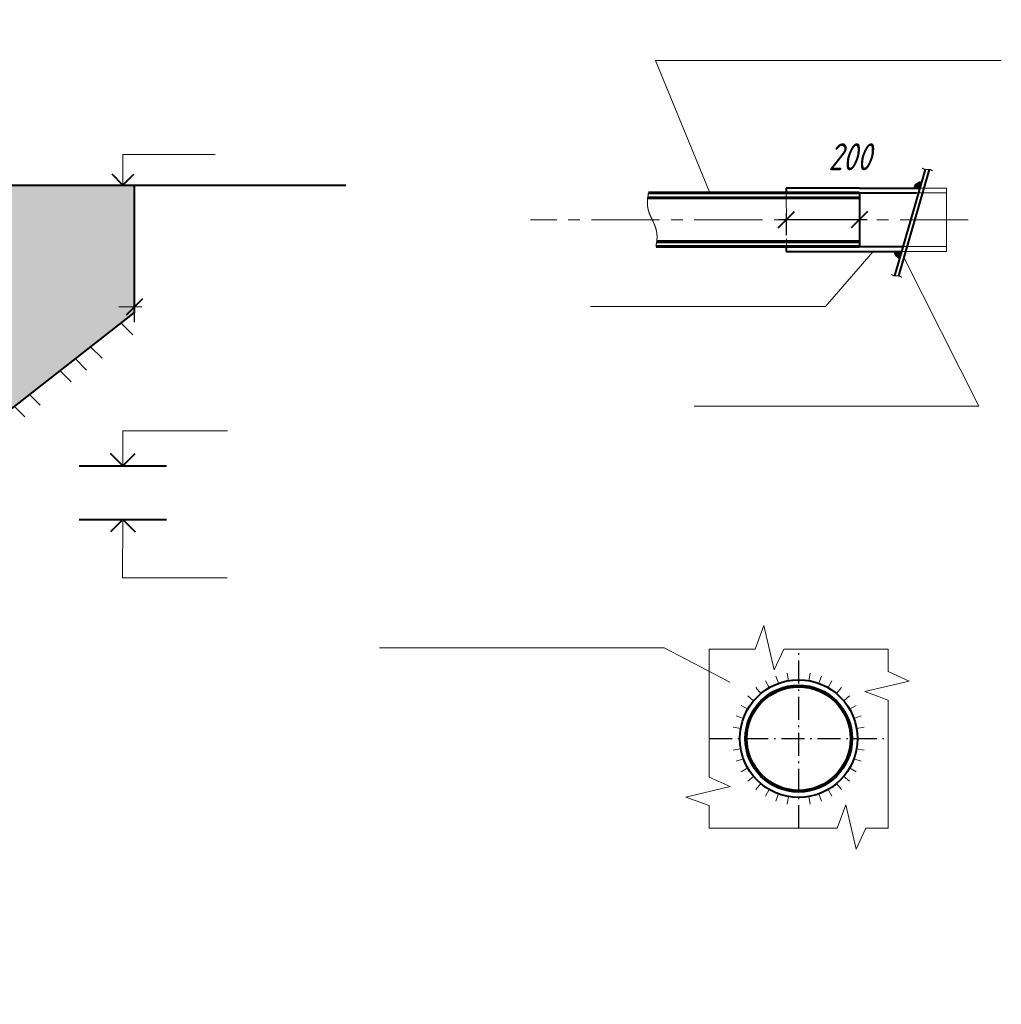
# Model space of a CAD drawing. Header units: millimetres. Extents: x 0 to 594, y 0 to 420.
# Tile 4 of 7: x 245 to 373, y 120 to 248. Entities that reach past the tile are written whole.
import ezdxf

# ---------------------------------------------------------------- set-up
doc = ezdxf.new("R2010")
doc.units = ezdxf.units.MM
for name, pattern in [('K5LT32771', [0]), ('K5LT32774', [4.7, 3, -0.75, 0.2, -0.75]), ('K5LT_AXLED', [13.385, 8.885, -1.5, 1.5, -1.5]), ('K5LT_BASIC', [0]), ('K5LT_DASHED', [6, 4, -2]), ('K5LT_THIN', [0]), ('K5LT_THIN_INCLUDED_TO_HATCHING', [0])]:
    doc.linetypes.add(name, pattern=pattern)
doc.styles.add('KDIMTEXTSTYLE', font='GOST_AU.SHX', dxfattribs={"width": 0.96, "oblique": 15, "height": 5})
doc.dimstyles.new('KDIMSTYLE (0.01)', dxfattribs={"dimtxt": 5, "dimasz": 1, "dimexe": 2, "dimexo": 0, "dimgap": 1, "dimtad": 1, "dimlfac": 100, "dimtxsty": 'KDIMTEXTSTYLE', "dimsah": 1, "dimcen": 0, "dimdle": 1, "dimadec": 0, "dimazin": 0, "dimtfac": 0.667, "dimtmove": 0, "dimatfit": 3, "dimfxl": 0, "dimtvp": 1, "dimtolj": 1, "dimtzin": 0, "dimarcsym": 0})
pattern_1 = [(-45, (0, 0), (0.0353553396, 0.0353553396), [])]

# ---------------------------------------------------------------- blocks, each defined once
blk = doc.blocks.new('U32')
at = {"color": 7, "linetype": 'K5LT32771', "lineweight": 18}
for p, q in [((259.6, 207.09), (258.08, 208.61)), ((255.59, 204.03), (254.11, 205.51)), ((253.58, 202.5), (252.13, 203.96)), ((250.14, 202.41), (251.57, 200.98)), ((246.17, 199.31), (247.55, 197.92)), ((244.19, 197.75), (245.55, 196.4))]:
    blk.add_line(p, q, dxfattribs=at)
blk = doc.blocks.new('KDIMARROW_03')
at = {"color": 0, "linetype": 'K5LT_BASIC', "lineweight": 40}
blk.add_line((-1.06, -1.06), (1.06, 1.06), dxfattribs=at)
at = {"color": 0, "linetype": 'K5LT_THIN', "lineweight": 18}
for q in [(-1, 0), (2, 0)]:
    blk.add_line((0, 0), q, dxfattribs=at)
blk = doc.blocks.new('U54')
at = {"color": 7, "linetype": 'K5LT_THIN_INCLUDED_TO_HATCHING', "lineweight": 18}
for p, q in [((326.67, 225.43), (326.66, 225.41)), ((326.68, 225.49), (326.67, 225.47)), ((326.67, 225.47), (326.67, 225.45)), ((326.67, 225.45), (326.67, 225.43)), ((326.69, 225.55), (326.68, 225.53)), ((326.68, 225.53), (326.68, 225.51)), ((326.68, 225.51), (326.68, 225.49)), ((326.56, 224.54), (326.55, 224.52)), ((326.55, 224.52), (326.55, 224.5)), ((326.55, 224.5), (326.55, 224.48)), ((326.55, 224.48), (326.55, 224.46)), ((326.55, 224.46), (326.55, 224.44)), ((326.55, 224.44), (326.55, 224.42)), ((326.55, 224.42), (326.55, 224.4)), ((326.55, 224.4), (326.55, 224.38)), ((326.55, 224.38), (326.55, 224.36)), ((326.55, 224.36), (326.55, 224.34)), ((326.55, 224.34), (326.55, 224.32)), ((326.55, 224.32), (326.55, 224.3)), ((326.55, 224.3), (326.55, 224.28)), ((326.55, 224.28), (326.55, 224.26)), ((326.55, 224.26), (326.55, 224.24)), ((326.55, 224.24), (326.55, 224.22)), ((326.55, 224.22), (326.55, 224.2)), ((326.55, 224.2), (326.55, 224.18)), ((326.55, 224.18), (326.55, 224.16)), ((326.55, 224.16), (326.55, 224.14)), ((326.55, 224.14), (326.55, 224.12)), ((326.57, 224.69), (326.56, 224.67)), ((326.56, 224.67), (326.56, 224.64)), ((326.56, 224.64), (326.56, 224.62)), ((326.56, 224.62), (326.56, 224.6)), ((326.56, 224.6), (326.56, 224.58)), ((326.56, 224.58), (326.56, 224.56)), ((326.56, 224.56), (326.56, 224.54)), ((326.58, 224.79), (326.57, 224.77)), ((326.57, 224.77), (326.57, 224.75)), ((326.57, 224.75), (326.57, 224.73)), ((326.57, 224.73), (326.57, 224.71)), ((326.57, 224.71), (326.57, 224.69)), ((326.59, 224.89), (326.58, 224.87)), ((326.58, 224.87), (326.58, 224.85)), ((326.58, 224.85), (326.58, 224.83)), ((326.58, 224.83), (326.58, 224.81)), ((326.58, 224.81), (326.58, 224.79)), ((326.6, 224.97), (326.59, 224.95)), ((326.59, 224.95), (326.59, 224.93)), ((326.59, 224.93), (326.59, 224.91)), ((326.59, 224.91), (326.59, 224.89)), ((326.61, 225.03), (326.6, 225.01)), ((326.6, 225.01), (326.6, 224.99)), ((326.6, 224.99), (326.6, 224.97)), ((326.62, 225.12), (326.61, 225.1)), ((326.61, 225.1), (326.61, 225.08)), ((326.61, 225.08), (326.61, 225.06)), ((326.61, 225.06), (326.61, 225.03)), ((326.63, 225.18), (326.62, 225.16)), ((326.62, 225.16), (326.62, 225.14)), ((326.62, 225.14), (326.62, 225.12)), ((326.64, 225.24), (326.63, 225.22)), ((326.63, 225.22), (326.63, 225.2)), ((326.63, 225.2), (326.63, 225.18)), ((326.65, 225.3), (326.64, 225.28)), ((326.64, 225.28), (326.64, 225.26)), ((326.64, 225.26), (326.64, 225.24)), ((326.66, 225.36), (326.65, 225.34)), ((326.65, 225.34), (326.65, 225.32)), ((326.65, 225.32), (326.65, 225.3)), ((326.66, 225.41), (326.66, 225.39)), ((326.66, 225.39), (326.66, 225.36)), ((326.55, 224.12), (326.55, 224.1)), ((326.55, 224.1), (326.55, 224.08)), ((326.55, 224.08), (326.55, 224.06)), ((326.55, 224.06), (326.55, 224.04)), ((326.55, 224.04), (326.56, 224.02)), ((326.56, 224.02), (326.56, 224)), ((326.56, 224), (326.56, 223.98)), ((326.56, 223.98), (326.56, 223.96)), ((326.56, 223.96), (326.56, 223.94)), ((326.56, 223.94), (326.56, 223.92)), ((326.56, 223.92), (326.56, 223.9)), ((326.56, 223.9), (326.57, 223.88)), ((326.57, 223.88), (326.57, 223.86)), ((326.57, 223.86), (326.57, 223.84)), ((326.57, 223.84), (326.57, 223.82)), ((326.57, 223.82), (326.58, 223.8)), ((326.58, 223.8), (326.58, 223.78)), ((326.58, 223.78), (326.58, 223.76)), ((326.58, 223.76), (326.58, 223.74)), ((326.58, 223.74), (326.59, 223.72)), ((326.59, 223.72), (326.59, 223.7)), ((326.59, 223.7), (326.59, 223.68)), ((326.59, 223.68), (326.6, 223.66)), ((326.6, 223.66), (326.6, 223.64)), ((326.6, 223.64), (326.6, 223.62)), ((326.6, 223.62), (326.61, 223.6)), ((326.61, 223.6), (326.61, 223.58)), ((326.61, 223.58), (326.61, 223.56)), ((326.61, 223.56), (326.62, 223.54)), ((326.62, 223.54), (326.62, 223.52)), ((326.62, 223.52), (326.63, 223.5)), ((326.63, 223.5), (326.63, 223.48)), ((326.63, 223.48), (326.64, 223.46)), ((326.64, 223.46), (326.64, 223.44)), ((326.64, 223.44), (326.64, 223.42)), ((326.64, 223.42), (326.65, 223.4)), ((326.65, 223.4), (326.65, 223.39)), ((326.65, 223.39), (326.66, 223.37)), ((326.66, 223.37), (326.66, 223.35)), ((326.66, 223.35), (326.67, 223.33)), ((326.67, 223.33), (326.67, 223.31)), ((326.67, 223.31), (326.68, 223.29)), ((326.68, 223.29), (326.68, 223.27)), ((326.68, 223.27), (326.69, 223.25)), ((326.69, 223.25), (326.7, 223.23)), ((326.7, 223.23), (326.7, 223.21)), ((326.7, 223.21), (326.71, 223.19)), ((326.71, 223.19), (326.71, 223.17)), ((326.71, 223.17), (326.72, 223.15)), ((326.72, 223.15), (326.72, 223.13)), ((326.72, 223.13), (326.73, 223.11)), ((326.73, 223.11), (326.74, 223.09)), ((326.74, 223.09), (326.74, 223.07)), ((326.74, 223.07), (326.75, 223.06)), ((326.75, 223.06), (326.76, 223.04)), ((326.76, 223.04), (326.76, 223.02)), ((326.76, 223.02), (326.77, 223)), ((326.77, 223), (326.78, 222.98)), ((326.78, 222.98), (326.78, 222.96)), ((326.78, 222.96), (326.79, 222.94)), ((326.79, 222.94), (326.8, 222.92)), ((326.8, 222.92), (326.8, 222.9)), ((326.8, 222.9), (326.81, 222.88)), ((326.81, 222.88), (326.82, 222.86)), ((326.82, 222.86), (326.83, 222.84)), ((326.83, 222.84), (326.83, 222.82)), ((326.83, 222.82), (326.84, 222.81)), ((326.84, 222.81), (326.85, 222.79)), ((326.85, 222.79), (326.86, 222.77)), ((326.86, 222.77), (326.86, 222.75)), ((326.86, 222.75), (326.87, 222.73)), ((326.87, 222.73), (326.88, 222.71)), ((326.88, 222.71), (326.89, 222.69)), ((326.89, 222.69), (326.9, 222.67)), ((326.9, 222.67), (326.9, 222.65)), ((326.9, 222.65), (326.91, 222.63)), ((326.91, 222.63), (326.92, 222.61)), ((326.92, 222.61), (326.93, 222.6)), ((326.93, 222.6), (326.94, 222.58)), ((326.94, 222.58), (326.94, 222.56)), ((326.94, 222.56), (326.95, 222.54)), ((326.95, 222.54), (326.96, 222.52)), ((326.96, 222.52), (326.97, 222.5)), ((326.97, 222.5), (326.98, 222.48)), ((326.98, 222.48), (326.99, 222.46)), ((326.99, 222.46), (327, 222.44)), ((327, 222.44), (327, 222.42)), ((327, 222.42), (327.01, 222.41)), ((327.01, 222.41), (327.02, 222.39)), ((327.02, 222.39), (327.03, 222.37)), ((327.03, 222.37), (327.04, 222.35)), ((327.04, 222.35), (327.05, 222.33)), ((327.05, 222.33), (327.06, 222.31)), ((327.06, 222.31), (327.07, 222.29)), ((327.07, 222.29), (327.07, 222.27)), ((327.07, 222.27), (327.08, 222.25)), ((327.08, 222.25), (327.09, 222.23)), ((327.09, 222.23), (327.1, 222.22)), ((327.1, 222.22), (327.11, 222.2)), ((327.11, 222.2), (327.12, 222.18)), ((327.12, 222.18), (327.13, 222.16)), ((327.13, 222.16), (327.14, 222.14)), ((327.14, 222.14), (327.15, 222.12)), ((327.15, 222.12), (327.15, 222.1)), ((327.15, 222.1), (327.16, 222.08)), ((327.16, 222.08), (327.17, 222.06)), ((327.17, 222.06), (327.18, 222.05)), ((327.18, 222.05), (327.19, 222.03)), ((327.19, 222.03), (327.2, 222.01)), ((327.2, 222.01), (327.21, 221.99)), ((327.21, 221.99), (327.22, 221.97)), ((327.22, 221.97), (327.23, 221.95)), ((327.23, 221.95), (327.24, 221.93)), ((327.24, 221.93), (327.24, 221.91)), ((327.24, 221.91), (327.25, 221.89)), ((327.25, 221.89), (327.26, 221.87)), ((327.26, 221.87), (327.27, 221.86)), ((327.27, 221.86), (327.28, 221.84)), ((327.28, 221.84), (327.29, 221.82)), ((327.29, 221.82), (327.3, 221.8)), ((327.3, 221.8), (327.31, 221.78)), ((327.31, 221.78), (327.31, 221.76)), ((327.31, 221.76), (327.32, 221.74)), ((327.32, 221.74), (327.33, 221.72)), ((327.33, 221.72), (327.34, 221.7)), ((327.34, 221.7), (327.35, 221.69)), ((327.35, 221.69), (327.36, 221.67)), ((327.36, 221.67), (327.37, 221.65)), ((327.37, 221.65), (327.38, 221.63)), ((327.38, 221.63), (327.38, 221.61)), ((327.38, 221.61), (327.39, 221.59)), ((327.39, 221.59), (327.4, 221.57)), ((327.4, 221.57), (327.41, 221.55)), ((327.41, 221.55), (327.42, 221.53)), ((327.42, 221.53), (327.43, 221.51)), ((327.43, 221.51), (327.43, 221.49)), ((327.43, 221.49), (327.44, 221.48)), ((327.44, 221.48), (327.45, 221.46)), ((327.45, 221.46), (327.46, 221.44)), ((327.46, 221.44), (327.47, 221.42)), ((327.47, 221.42), (327.47, 221.4)), ((327.47, 221.4), (327.48, 221.38)), ((327.48, 221.38), (327.49, 221.36)), ((327.49, 221.36), (327.5, 221.34)), ((327.5, 221.34), (327.5, 221.32)), ((327.5, 221.32), (327.51, 221.3)), ((327.51, 221.3), (327.52, 221.28)), ((327.52, 221.28), (327.53, 221.27)), ((327.53, 221.27), (327.53, 221.25)), ((327.53, 221.25), (327.54, 221.23)), ((327.54, 221.23), (327.55, 221.21)), ((327.55, 221.21), (327.56, 221.19)), ((327.56, 221.19), (327.56, 221.17)), ((327.56, 221.17), (327.57, 221.15)), ((327.57, 221.15), (327.58, 221.13)), ((327.58, 221.13), (327.58, 221.11)), ((327.58, 221.11), (327.59, 221.09)), ((327.59, 221.09), (327.6, 221.07)), ((327.6, 221.07), (327.6, 221.05)), ((327.6, 221.05), (327.61, 221.03)), ((327.61, 221.03), (327.61, 221.02)), ((327.61, 221.02), (327.62, 221)), ((327.62, 221), (327.63, 220.98)), ((327.63, 220.98), (327.63, 220.96)), ((327.63, 220.96), (327.64, 220.94)), ((327.64, 220.94), (327.64, 220.92)), ((327.64, 220.92), (327.65, 220.9)), ((327.65, 220.9), (327.66, 220.88)), ((327.66, 220.88), (327.66, 220.86)), ((327.66, 220.86), (327.67, 220.84)), ((327.67, 220.84), (327.67, 220.82)), ((327.67, 220.82), (327.68, 220.8)), ((327.68, 220.8), (327.68, 220.78)), ((327.68, 220.78), (327.69, 220.76)), ((327.69, 220.76), (327.69, 220.74)), ((327.69, 220.74), (327.7, 220.72)), ((327.7, 220.72), (327.7, 220.7)), ((327.7, 220.7), (327.71, 220.68)), ((327.71, 220.68), (327.71, 220.67)), ((327.71, 220.67), (327.72, 220.65)), ((327.72, 220.65), (327.72, 220.63)), ((327.72, 220.63), (327.72, 220.61)), ((327.72, 220.61), (327.73, 220.59)), ((327.73, 220.59), (327.73, 220.57)), ((327.73, 220.57), (327.74, 220.55)), ((327.74, 220.55), (327.74, 220.53)), ((327.74, 220.53), (327.74, 220.51)), ((327.74, 220.51), (327.75, 220.49)), ((327.75, 220.49), (327.75, 220.47)), ((327.75, 220.47), (327.75, 220.45)), ((327.75, 220.45), (327.76, 220.43)), ((327.76, 220.43), (327.76, 220.41)), ((327.76, 220.41), (327.76, 220.39)), ((327.76, 220.39), (327.77, 220.37)), ((327.77, 220.37), (327.77, 220.35)), ((327.77, 220.35), (327.77, 220.33)), ((327.77, 220.33), (327.77, 220.31)), ((327.77, 220.31), (327.78, 220.29)), ((327.74, 219.05), (327.73, 219.03)), ((327.73, 219.03), (327.73, 219.01)), ((327.75, 219.12), (327.74, 219.09)), ((327.74, 219.09), (327.74, 219.07)), ((327.74, 219.07), (327.74, 219.05)), ((327.76, 219.2), (327.75, 219.18)), ((327.75, 219.18), (327.75, 219.16)), ((327.75, 219.16), (327.75, 219.14)), ((327.75, 219.14), (327.75, 219.12)), ((327.77, 219.28), (327.76, 219.26)), ((327.76, 219.26), (327.76, 219.24)), ((327.76, 219.24), (327.76, 219.22)), ((327.76, 219.22), (327.76, 219.2)), ((327.78, 219.36), (327.77, 219.34)), ((327.77, 219.34), (327.77, 219.32)), ((327.77, 219.32), (327.77, 219.3)), ((327.77, 219.3), (327.77, 219.28)), ((327.78, 220.29), (327.78, 220.27)), ((327.78, 220.27), (327.78, 220.25)), ((327.78, 220.25), (327.78, 220.23)), ((327.78, 220.23), (327.78, 220.21)), ((327.78, 220.21), (327.79, 220.19)), ((327.79, 219.46), (327.78, 219.44)), ((327.78, 219.44), (327.78, 219.42)), ((327.78, 219.42), (327.78, 219.4)), ((327.78, 219.4), (327.78, 219.38)), ((327.78, 219.38), (327.78, 219.36)), ((327.79, 220.19), (327.79, 220.17)), ((327.79, 220.17), (327.79, 220.15)), ((327.79, 220.15), (327.79, 220.13)), ((327.79, 220.13), (327.79, 220.11)), ((327.79, 220.11), (327.79, 220.09)), ((327.79, 220.09), (327.8, 220.07)), ((327.8, 219.63), (327.79, 219.61)), ((327.79, 219.61), (327.79, 219.59)), ((327.79, 219.59), (327.79, 219.57)), ((327.79, 219.57), (327.79, 219.55)), ((327.79, 219.55), (327.79, 219.53)), ((327.79, 219.53), (327.79, 219.5)), ((327.79, 219.5), (327.79, 219.48)), ((327.79, 219.48), (327.79, 219.46)), ((327.8, 220.07), (327.8, 220.05)), ((327.8, 220.05), (327.8, 220.03)), ((327.8, 220.03), (327.8, 220.01)), ((327.8, 220.01), (327.8, 219.99)), ((327.8, 219.99), (327.8, 219.97)), ((327.8, 219.97), (327.8, 219.95)), ((327.8, 219.95), (327.8, 219.93)), ((327.8, 219.93), (327.8, 219.91)), ((327.8, 219.91), (327.8, 219.89)), ((327.8, 219.89), (327.8, 219.87)), ((327.8, 219.87), (327.8, 219.85)), ((327.8, 219.85), (327.8, 219.83)), ((327.8, 219.83), (327.8, 219.81)), ((327.8, 219.81), (327.8, 219.79)), ((327.8, 219.79), (327.8, 219.77)), ((327.8, 219.77), (327.8, 219.75)), ((327.8, 219.75), (327.8, 219.73)), ((327.8, 219.73), (327.8, 219.71)), ((327.8, 219.71), (327.8, 219.69)), ((327.8, 219.69), (327.8, 219.67)), ((327.8, 219.67), (327.8, 219.65)), ((327.8, 219.65), (327.8, 219.63)), ((327.67, 218.6), (327.66, 218.58)), ((327.66, 218.58), (327.66, 218.57)), ((327.68, 218.66), (327.67, 218.64)), ((327.67, 218.64), (327.67, 218.62)), ((327.67, 218.62), (327.67, 218.6)), ((327.69, 218.72), (327.68, 218.7)), ((327.68, 218.7), (327.68, 218.68)), ((327.68, 218.68), (327.68, 218.66)), ((327.7, 218.79), (327.69, 218.76)), ((327.69, 218.76), (327.69, 218.74)), ((327.69, 218.74), (327.69, 218.72)), ((327.71, 218.85), (327.7, 218.83)), ((327.7, 218.83), (327.7, 218.81)), ((327.7, 218.81), (327.7, 218.79)), ((327.72, 218.91), (327.71, 218.89)), ((327.71, 218.89), (327.71, 218.87)), ((327.71, 218.87), (327.71, 218.85)), ((327.73, 218.97), (327.72, 218.95)), ((327.72, 218.95), (327.72, 218.93)), ((327.72, 218.93), (327.72, 218.91)), ((327.73, 219.01), (327.73, 218.99)), ((327.73, 218.99), (327.73, 218.97))]:
    blk.add_line(p, q, dxfattribs=at)
blk = doc.blocks.new('U55')
at = {"color": 7, "linetype": 'K5LT_THIN_INCLUDED_TO_HATCHING', "lineweight": 18}
for p, q in [((362.3, 228.77), (362.32, 228.76)), ((362.32, 228.76), (362.34, 228.75)), ((362.34, 228.75), (362.36, 228.74)), ((362.36, 228.74), (362.37, 228.73)), ((362.37, 228.73), (362.39, 228.71)), ((362.39, 228.71), (362.41, 228.7)), ((362.41, 228.7), (362.43, 228.69)), ((362.43, 228.69), (362.45, 228.68)), ((362.45, 228.68), (362.47, 228.68)), ((362.47, 228.68), (362.48, 228.67)), ((362.48, 228.67), (362.5, 228.66)), ((362.5, 228.66), (362.52, 228.65)), ((362.52, 228.65), (362.54, 228.64)), ((362.54, 228.64), (362.56, 228.64)), ((362.56, 228.64), (362.58, 228.63)), ((362.58, 228.63), (362.6, 228.62)), ((362.6, 228.62), (362.62, 228.62)), ((362.62, 228.62), (362.63, 228.61)), ((362.63, 228.61), (362.65, 228.61)), ((362.65, 228.61), (362.67, 228.6)), ((362.67, 228.6), (362.69, 228.6)), ((362.69, 228.6), (362.71, 228.6)), ((362.71, 228.6), (362.73, 228.6)), ((362.73, 228.6), (362.75, 228.59)), ((362.75, 228.59), (362.77, 228.59)), ((362.77, 228.59), (362.79, 228.59)), ((362.79, 228.59), (362.82, 228.59)), ((362.82, 228.59), (362.84, 228.59)), ((362.84, 228.59), (362.86, 228.59)), ((362.86, 228.59), (362.88, 228.59)), ((362.88, 228.59), (362.9, 228.59)), ((362.9, 228.59), (362.92, 228.59)), ((362.92, 228.59), (362.94, 228.59)), ((362.94, 228.59), (362.96, 228.6)), ((362.96, 228.6), (362.98, 228.6)), ((362.98, 228.6), (363, 228.6)), ((363, 228.6), (363.02, 228.6)), ((363.02, 228.6), (363.04, 228.6)), ((363.04, 228.6), (363.07, 228.6)), ((363.07, 228.6), (363.09, 228.6)), ((363.09, 228.6), (363.11, 228.6)), ((363.11, 228.6), (363.13, 228.6)), ((363.13, 228.6), (363.15, 228.6)), ((363.15, 228.6), (363.17, 228.6)), ((363.17, 228.6), (363.19, 228.6)), ((363.19, 228.6), (363.21, 228.6)), ((363.21, 228.6), (363.23, 228.59)), ((363.23, 228.59), (363.25, 228.59)), ((363.25, 228.59), (363.27, 228.59)), ((363.27, 228.59), (363.29, 228.59)), ((363.29, 228.59), (363.31, 228.58)), ((363.31, 228.58), (363.33, 228.58)), ((363.33, 228.58), (363.35, 228.57)), ((363.35, 228.57), (363.37, 228.57)), ((363.37, 228.57), (363.39, 228.56)), ((363.39, 228.56), (363.4, 228.55)), ((363.4, 228.55), (363.42, 228.54)), ((363.42, 228.54), (363.44, 228.54)), ((363.44, 228.54), (363.46, 228.53)), ((363.46, 228.53), (363.48, 228.52)), ((363.48, 228.52), (363.5, 228.51)), ((363.5, 228.51), (363.51, 228.5)), ((363.51, 228.5), (363.53, 228.49)), ((363.53, 228.49), (363.55, 228.48)), ((363.55, 228.48), (363.57, 228.47)), ((363.57, 228.47), (363.59, 228.46)), ((363.59, 228.46), (363.6, 228.45)), ((363.6, 228.45), (363.62, 228.44)), ((363.62, 228.44), (363.64, 228.43)), ((363.64, 228.43), (363.65, 228.42))]:
    blk.add_line(p, q, dxfattribs=at)
blk = doc.blocks.new('U56')
at = {"color": 7, "linetype": 'K5LT_THIN_INCLUDED_TO_HATCHING', "lineweight": 18}
for p, q in [((358.3, 214.92), (358.32, 214.91)), ((358.32, 214.91), (358.33, 214.9)), ((358.33, 214.9), (358.35, 214.89)), ((358.35, 214.89), (358.37, 214.88)), ((358.37, 214.88), (358.39, 214.87)), ((358.39, 214.87), (358.4, 214.86)), ((358.4, 214.86), (358.42, 214.85)), ((358.42, 214.85), (358.44, 214.84)), ((358.44, 214.84), (358.46, 214.83)), ((358.46, 214.83), (358.48, 214.82)), ((358.48, 214.82), (358.5, 214.81)), ((358.5, 214.81), (358.51, 214.8)), ((358.51, 214.8), (358.53, 214.79)), ((358.53, 214.79), (358.55, 214.79)), ((358.55, 214.79), (358.57, 214.78)), ((358.57, 214.78), (358.59, 214.77)), ((358.59, 214.77), (358.61, 214.77)), ((358.61, 214.77), (358.63, 214.76)), ((358.63, 214.76), (358.65, 214.76)), ((358.65, 214.76), (358.67, 214.76)), ((358.67, 214.76), (358.69, 214.75)), ((358.69, 214.75), (358.71, 214.75)), ((358.71, 214.75), (358.73, 214.75)), ((358.73, 214.75), (358.75, 214.75)), ((358.75, 214.75), (358.77, 214.74)), ((358.77, 214.74), (358.79, 214.74)), ((358.79, 214.74), (358.81, 214.74)), ((358.81, 214.74), (358.83, 214.74)), ((358.83, 214.74), (358.85, 214.74)), ((358.85, 214.74), (358.87, 214.74)), ((358.87, 214.74), (358.89, 214.74)), ((358.89, 214.74), (358.91, 214.74)), ((358.91, 214.74), (358.93, 214.75)), ((358.93, 214.75), (358.95, 214.75)), ((358.95, 214.75), (358.98, 214.75)), ((358.98, 214.75), (359, 214.75)), ((359, 214.75), (359.02, 214.75)), ((359.02, 214.75), (359.04, 214.75)), ((359.04, 214.75), (359.06, 214.75)), ((359.06, 214.75), (359.08, 214.75)), ((359.08, 214.75), (359.1, 214.75)), ((359.1, 214.75), (359.12, 214.75)), ((359.12, 214.75), (359.14, 214.75)), ((359.14, 214.75), (359.16, 214.75)), ((359.16, 214.75), (359.18, 214.75)), ((359.18, 214.75), (359.2, 214.75)), ((359.2, 214.75), (359.22, 214.75)), ((359.22, 214.75), (359.24, 214.74)), ((359.24, 214.74), (359.26, 214.74)), ((359.26, 214.74), (359.28, 214.74)), ((359.28, 214.74), (359.3, 214.73)), ((359.3, 214.73), (359.32, 214.73)), ((359.32, 214.73), (359.34, 214.72)), ((359.34, 214.72), (359.36, 214.72)), ((359.36, 214.72), (359.38, 214.71)), ((359.38, 214.71), (359.4, 214.7)), ((359.4, 214.7), (359.42, 214.7)), ((359.42, 214.7), (359.44, 214.69)), ((359.44, 214.69), (359.45, 214.68)), ((359.45, 214.68), (359.47, 214.67)), ((359.47, 214.67), (359.49, 214.66)), ((359.49, 214.66), (359.51, 214.65)), ((359.51, 214.65), (359.53, 214.64)), ((359.53, 214.64), (359.54, 214.63)), ((359.54, 214.63), (359.56, 214.62)), ((359.56, 214.62), (359.58, 214.61)), ((359.58, 214.61), (359.6, 214.6)), ((359.6, 214.6), (359.62, 214.59)), ((359.62, 214.59), (359.63, 214.58)), ((359.63, 214.58), (359.64, 214.57))]:
    blk.add_line(p, q, dxfattribs=at)

msp = doc.modelspace()

# ---------------------------------------------------------------- hatches: boundary and pattern name
h = msp.add_hatch()
h.set_pattern_fill('Песок', style=0, pattern_type=0)
h.set_pattern_definition([(40, (0.766, 0.6428), (-2.05692, 2.451342), [0.2, -3]), (130, (0.9193, 0.7713), (-2.451342, -2.05692), [0.2, -3]), (85, (0.766, 0.6428), (-2.056883, 2.451297), [0.2828, -4.2426]), (60, (0.9193, 0.7713), (-2.77128, 1.6), [0.2, -3]), (150, (1.0192, 0.9445), (-1.6, -2.77128), [0.2, -3]), (105, (0.9193, 0.7713), (-2.77123, 1.59997), [0.2828, -4.2426]), (80, (1.6853, 1.4141), (-2.60974, 0.460168), [0.15, -2.5]), (170, (1.7114, 1.5618), (-0.460168, -2.60974), [0.15, -2.5]), (125, (1.6853, 1.4141), (-2.609695, 0.46016), [0.2121, -3.5355]), (100, (-1.8796, -1.5771), (-1.5756924, -0.277837), [0.1, -1.5]), (190, (-1.897, -1.4787), (0.277837, -1.5756924), [0.1, -1.5]), (145, (-1.8796, -1.5771), (-1.575733, -0.2778443), [0.1414, -2.1213005]), (70, (0.1233, 1.4088), (-1.503508, 0.547232), [0.1, -1.5]), (160, (0.1575, 1.5028), (-0.547232, -1.503508), [0.1, -1.5]), (115, (0.1233, 1.4088), (-1.503547, 0.5472463), [0.1414, -2.1213005]), (85, (0, 0), (-0.9351857, 0.784492), [0.03, -1]), (65, (0, 0), (-0.2418448, 0.664463), [0.03, -1]), (105, (0, 0), (-0.6193075, 0.76580564), [0.05, -1.2]), (110, (0, 0), (-0.7945929, 0.136463), [0.05, -0.7])])
h.paths.add_polyline_path([(81.5964, 226.5606), (52.78347, 226.5606), (52.78347, 210.87768), (79.42388, 190.06391), (96.58347, 190.06391), (96.58347, 219.06391), (101.14869, 219.06391), (101.14869, 227.8106), (94.1002, 227.8106), (94.1002, 229.0606), (84.0964, 229.0606)])
h.paths.add_polyline_path([(216.58347, 190.06391), (234.34306, 190.06391), (259.78347, 209.94014), (259.78347, 226.5606), (233.38347, 226.5606), (230.88347, 229.0606), (220.88347, 229.0606), (220.88347, 227.8106), (213.88347, 227.8106), (213.88347, 219.06391), (216.58347, 219.06391)])
h.paths.add_polyline_path([(188.83499, 229.0606), (117.69717, 229.0606), (117.69717, 227.8106), (110.64869, 227.8106), (110.64869, 219.06391), (111.68499, 219.06391), (113.33499, 219.06391), (113.33499, 220.95934), (115.83499, 220.95934), (115.83499, 219.06391), (153.33499, 219.06391), (153.33499, 220.95934), (155.83499, 220.95934), (155.83499, 219.06391), (189.13499, 219.06391), (189.13499, 220.95934), (191.63499, 220.95934), (191.63499, 219.06391), (195.88347, 219.06391), (195.88347, 227.8106), (188.83499, 227.8106)])
h = msp.add_hatch()
h.set_pattern_fill('Металл', style=0, pattern_type=0)
h.set_pattern_definition(pattern_1)
h.paths.add_polyline_path([(361.27544, 226.18061), (362.00832, 226.18061), (362.21091, 226.8816), (362.10087, 226.89733), (361.98972, 226.89712), (361.87974, 226.88097), (361.77321, 226.84922), (361.67234, 226.80253), (361.5792, 226.74185), (361.49572, 226.66845), (361.42364, 226.58384), (361.36443, 226.48976), (361.31931, 226.38817), (361.28924, 226.28116)])
h = msp.add_hatch()
h.set_pattern_fill('Металл', style=0, pattern_type=0)
h.set_pattern_definition(pattern_1)
h.paths.add_polyline_path([(359.60608, 217.94001), (358.71049, 217.94001), (358.71509, 217.82654), (358.73556, 217.71484), (358.77151, 217.60712), (358.82223, 217.50552), (358.88671, 217.41204), (358.96367, 217.32853), (359.05159, 217.25666), (359.14873, 217.19784), (359.25316, 217.15323), (359.36282, 217.12373), (359.36978, 217.12241)])

# ---------------------------------------------------------------- linework, layer by layer
at = {"color": 7, "linetype": 'K5LT_THIN', "lineweight": 18}
for p, q in [((372.59474, 242.79134), (327.61841, 242.79134)), ((334.69052, 225.55076), (327.61841, 242.79134)), ((258.31304, 226.5606), (258.31304, 230.5606)), ((258.31304, 226.5606), (258.31304, 230.5606)), ((258.31304, 230.5606), (270.31304, 230.5606)), ((258.31304, 230.5606), (270.31304, 230.5606)), ((253.31304, 226.5606), (263.31304, 226.5606)), ((361.58133, 225.55076), (365.48477, 225.55076)), ((365.48477, 226.18061), (362.00832, 226.18061)), ((365.48477, 217.94001), (365.48477, 226.18061)), ((355.94406, 217.94001), (349.71634, 210.78364)), ((359.60608, 217.94001), (365.48477, 217.94001)), ((359.78812, 218.56988), (365.48477, 218.56988)), ((359.91102, 217.15456), (369.67733, 197.8022)), ((349.71634, 210.78364), (319.12819, 210.78364)), ((369.67733, 197.8022), (332.64754, 197.8022)), ((258.31304, 190.06391), (258.31304, 194.60445)), ((258.31304, 194.60445), (271.93466, 194.60445)), ((258.31304, 190.06391), (258.31304, 194.60445)), ((258.31304, 194.60445), (271.93466, 194.60445)), ((258.31304, 183.06391), (258.26456, 175.46986)), ((258.31304, 183.06391), (258.26456, 175.46986)), ((258.26456, 175.46986), (271.88618, 175.46986)), ((258.26456, 175.46986), (271.88618, 175.46986)), ((340.56848, 166.21462), (341.69244, 169.25993)), ((341.69244, 169.25993), (343.05636, 163.49265)), ((328.71068, 166.38384), (291.68089, 166.38384)), ((337.28827, 161.91732), (328.71068, 166.38384)), ((334.58171, 166.21462), (334.58171, 149.56462)), ((340.56848, 166.21462), (334.58171, 166.21462)), ((343.05636, 163.49265), (344.29275, 166.21462)), ((357.88171, 166.21462), (344.29275, 166.21462)), ((357.88171, 163.28889), (357.88171, 166.21462)), ((343.61526, 161.75327), (343.27324, 162.69296)), ((344.9033, 162.0984), (344.72966, 163.08321)), ((347.56012, 162.0984), (347.73377, 163.08321)), ((348.84817, 161.75327), (349.19019, 162.69296)), ((360.60368, 162.0525), (357.88171, 163.28889)), ((342.40671, 161.18972), (341.90671, 162.05574)), ((350.05671, 161.18972), (350.55671, 162.05574)), ((354.83641, 160.68858), (360.60368, 162.0525)), ((340.37147, 159.48195), (339.60543, 160.12473)), ((341.31439, 160.42486), (340.6716, 161.19091)), ((351.14904, 160.42486), (351.79183, 161.19091)), ((352.09195, 159.48195), (352.858, 160.12473)), ((357.88171, 159.56462), (354.83641, 160.68858)), ((339.60662, 158.38962), (338.74059, 158.88962)), ((352.85681, 158.38962), (353.72283, 158.88962)), ((357.88171, 142.91462), (357.88171, 159.56462)), ((339.04306, 157.18108), (338.10337, 157.5231)), ((353.42036, 157.18108), (354.36005, 157.5231)), ((338.69793, 155.89303), (337.71313, 156.06668)), ((353.76549, 155.89303), (354.7503, 156.06668)), ((338.69793, 153.23621), (337.71313, 153.06256)), ((353.76549, 153.23621), (354.7503, 153.06256)), ((339.04306, 151.94817), (338.10337, 151.60615)), ((353.42036, 151.94817), (354.36005, 151.60615)), ((339.60662, 150.73962), (338.74059, 150.23962)), ((352.85681, 150.73962), (353.72283, 150.23962)), ((337.30368, 148.32823), (334.58171, 149.56462)), ((340.37147, 149.6473), (339.60543, 149.00451)), ((341.31439, 148.70438), (340.6716, 147.93834)), ((351.14904, 148.70438), (351.79183, 147.93834)), ((352.09195, 149.6473), (352.858, 149.00451)), ((331.53641, 146.96431), (337.30368, 148.32823)), ((342.40671, 147.93953), (341.90671, 147.0735)), ((343.61526, 147.37597), (343.27324, 146.43628)), ((348.84817, 147.37597), (349.19019, 146.43628)), ((350.05671, 147.93953), (350.55671, 147.0735)), ((334.58171, 145.84035), (331.53641, 146.96431)), ((344.9033, 147.03084), (344.72966, 146.04603)), ((347.56012, 147.03084), (347.73377, 146.04603)), ((334.58171, 145.84035), (334.58171, 142.91462)), ((351.23171, 142.91462), (352.35567, 145.95993)), ((352.35567, 145.95993), (353.71959, 140.19265)), ((334.58171, 142.91462), (351.23171, 142.91462)), ((353.71959, 140.19265), (354.95599, 142.91462)), ((354.95599, 142.91462), (357.88171, 142.91462))]:
    msp.add_line(p, q, dxfattribs=at)
at = {"color": 5, "linetype": 'K5LT_BASIC', "lineweight": 40, "true_color": 0x0000ff}
for p, q in [((362.68482, 228.59245), (358.68482, 214.75245)), ((363.21783, 228.59612), (359.21783, 214.75612)), ((258.31304, 226.5606), (256.89883, 227.97481)), ((258.31304, 226.5606), (256.89883, 227.97481)), ((258.31304, 226.5606), (259.72725, 227.97481)), ((258.31304, 226.5606), (259.72725, 227.97481)), ((233.38347, 226.5606), (287.29751, 226.5606)), ((259.78347, 226.5606), (259.78347, 209.94014)), ((344.62483, 226.18061), (344.62377, 225.55076)), ((344.62377, 225.55076), (361.58133, 225.55076)), ((354.13483, 226.18061), (344.62483, 226.18061)), ((354.13483, 226.18061), (361.98483, 226.18061)), ((354.13483, 225.55076), (354.13483, 218.56988)), ((344.62377, 218.56988), (344.62483, 217.93988)), ((344.62483, 217.93988), (359.60608, 217.94001)), ((344.66007, 218.56988), (359.78812, 218.56988)), ((225.38347, 183.06391), (259.78347, 209.94014)), ((258.31304, 190.06391), (256.70772, 191.66924)), ((258.31304, 190.06391), (256.70772, 191.66924)), ((258.31304, 190.06391), (259.91836, 191.66924)), ((258.31304, 190.06391), (259.91836, 191.66924)), ((252.63736, 190.06391), (263.98872, 190.06391)), ((252.63736, 183.06391), (263.98872, 183.06391)), ((258.31304, 183.06391), (256.70772, 181.45859)), ((258.31304, 183.06391), (256.70772, 181.45859)), ((258.31304, 183.06391), (259.91836, 181.45859)), ((258.31304, 183.06391), (259.91836, 181.45859))]:
    msp.add_line(p, q, dxfattribs=at)
at = {"color": 7, "linetype": 'K5LT_DASHED', "lineweight": 18}
msp.add_line((344.62377, 225.55076), (344.66007, 218.56988), dxfattribs=at)
at = {"color": 30, "linetype": 'K5LT_AXLED', "lineweight": 18, "true_color": 0xff8000}
msp.add_line((368.29982, 222.06032), (311.33909, 222.06032), dxfattribs=at)
at = {"color": 7, "linetype": 'K5LT32774', "lineweight": 25}
for p, q in [((346.23171, 142.91462), (346.23171, 166.21462)), ((334.58171, 154.56462), (357.88171, 154.56462))]:
    msp.add_line(p, q, dxfattribs=at)
at = {"color": 5, "linetype": 'K5LT_BASIC', "true_color": 0x0000ff, "const_width": 0.4}
for points in [[(354.13483, 225.55076), (326.68737, 225.55076)], [(354.13483, 224.9209), (326.60343, 224.9209)], [(327.74475, 219.19974), (354.13483, 219.19974)], [(327.6611, 218.56988), (354.13483, 218.56988)]]:
    msp.add_lwpolyline(points, dxfattribs=at)
at = {"color": 5, "linetype": 'K5LT_BASIC', "lineweight": 40, "true_color": 0x0000ff}
for radius in [7.65, 6.95, 6.73393]:
    msp.add_circle((346.23171, 154.56462), radius, dxfattribs=at)
for centre, radius, start, end in [((362.04675, 226.12598), 0.77325, 77.7429789, 176.0792225), ((359.51712, 217.91583), 0.80699, 178.2833767, 259.4795941)]:
    msp.add_arc(centre, radius, start, end, dxfattribs=at)

# ---------------------------------------------------------------- block references
for name in ['U55', 'U54', 'U56', 'U32']:
    msp.add_blockref(name, (0, 0))

# ---------------------------------------------------------------- dimensions: what is measured, and where the dimension line sits
at = {"color": 7}
msp.add_linear_dim(base=(344.62377, 222.06032), p1=(354.13483, 224.9209), p2=(344.62377, 224.9209), location=(352.86485, 230.2439), text='\\H3.5;\\W0.96;\\Q15;\\H3.5;\\W0.96;\\Q15;\\Q15;200', dimstyle='KDIMSTYLE (0.01)', override={"dimexo": 2, "dimtoh": 1, "dimblk1": 'KDIMARROW_03', "dimblk2": 'KDIMARROW_03', "dimse1": 0, "dimse2": 0, "dimclrt": 7, "dimtmove": 1, "dimtolj": 1}, dxfattribs=at).render()
msp.add_linear_dim(base=(216.43347, 210.72184), p1=(259.78347, 213.02807), p2=(216.43347, 211.04981), location=(238.43347, 210.72184), dimstyle='KDIMSTYLE (0.01)', override={"dimexo": 2, "dimpost": '\\H3.5;\\W0.96;\\Q15;<>', "dimblk1": 'KDIMARROW_03', "dimblk2": 'KDIMARROW_03', "dimse1": 0, "dimse2": 0, "dimclrt": 7, "dimtolj": 1}, dxfattribs=at).render()

doc.saveas('drawing.dxf')
